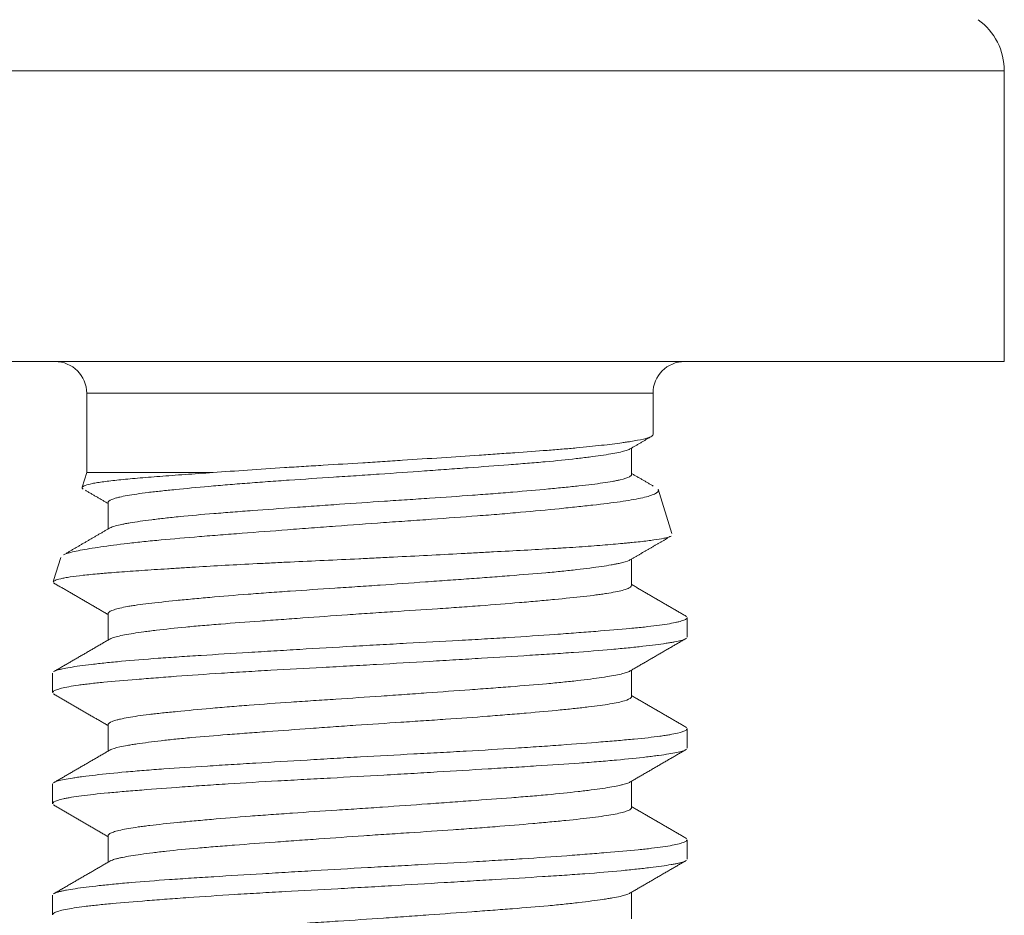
# Model space of a CAD drawing. Header units: millimetres. Extents: x 25 to 1460, y 35 to 806.
# Tile 43 of 46: x 851.56 to 857.77, y 448.28 to 453.92. Entities that reach past the tile are written whole.
import ezdxf

# ---------------------------------------------------------------- set-up
doc = ezdxf.new("R2010")
doc.units = ezdxf.units.MM
doc.layers.add('1', color=7, linetype='Continuous', true_color=0xffffff)

msp = doc.modelspace()

# ---------------------------------------------------------------- linework, layer by layer
at = {"layer": '1', "color": 155, "linetype": 'Continuous', "lineweight": 18}
for p, q in [((849.7677, 453.5994), (857.7677, 453.5994)), ((857.7677, 451.7676), (857.7677, 453.5994)), ((857.7677, 451.7676), (849.7677, 451.7676)), ((851.9825, 451.5676), (851.9825, 451.0676)), ((855.553, 451.5676), (851.9825, 451.5676)), ((855.553, 451.3076), (855.553, 451.5676)), ((855.4177, 451.0561), (855.4177, 451.2228)), ((851.9825, 451.0676), (851.9543, 450.9757)), ((851.9825, 451.0676), (852.7795, 451.0676)), ((855.671, 450.683), (855.5849, 450.9636)), ((852.1177, 450.8794), (852.1177, 450.7124)), ((851.8186, 450.5336), (851.7737, 450.3869)), ((855.4177, 450.3558), (855.4177, 450.5228)), ((852.1177, 450.1794), (852.1177, 450.0124)), ((855.7677, 450.0312), (855.7677, 450.1538)), ((851.7677, 449.8036), (851.7677, 449.6815)), ((855.4177, 449.6562), (855.4177, 449.8228)), ((852.1177, 449.4791), (852.1177, 449.3124)), ((855.7677, 449.3317), (855.7677, 449.4539)), ((855.4177, 448.9558), (855.4177, 449.1228)), ((851.7677, 449.1043), (851.7697, 449.1091)), ((851.7677, 449.104), (851.7677, 448.9813)), ((851.7717, 448.9742), (851.7769, 448.9706)), ((852.1177, 448.7795), (852.1177, 448.6124)), ((855.7677, 448.6313), (855.7677, 448.7536)), ((851.7677, 448.4037), (851.7677, 448.2817)), ((855.4177, 448.256), (855.4177, 448.4228))]:
    msp.add_line(p, q, dxfattribs=at)
for centre, radius, start, end in [((857.3677, 453.5994), 0.4, 0, 53.83136), ((851.7825, 451.5676), 0.2, 0, 90), ((855.753, 451.5676), 0.2, 90, 180)]:
    msp.add_arc(centre, radius, start, end, dxfattribs=at)
for points, knots in [([(855.553, 451.307), (855.553, 451.3052), (855.5522, 451.3033), (855.5486, 451.2989), (855.545, 451.2964), (855.5373, 451.2926), (855.5344, 451.2914), (855.5279, 451.2889), (855.5242, 451.2876), (855.5043, 451.2814), (855.4827, 451.2764), (855.4421, 451.2688), (855.4196, 451.265), (855.3941, 451.261), (855.3763, 451.2584), (855.367, 451.2571), (855.3191, 451.2504), (855.2327, 451.2396), (855.1277, 451.2288), (855.0561, 451.2222), (855.0415, 451.2209), (855.0117, 451.2182), (854.9965, 451.2169), (854.9502, 451.213), (854.9185, 451.2105), (854.8209, 451.203), (854.7526, 451.198), (854.6452, 451.1905), (854.6086, 451.1879), (854.5337, 451.1828), (854.4952, 451.1802), (854.379, 451.1723), (854.2211, 451.1617), (854.0572, 451.1508), (853.9529, 451.144), (853.9319, 451.1426), (853.89, 451.1399), (853.869, 451.1385), (853.8062, 451.1345), (853.7645, 451.1319), (853.6396, 451.1242), (853.5568, 451.1192), (853.4332, 451.1117), (853.3922, 451.1092), (853.3308, 451.1055), (853.3103, 451.1042), (853.2698, 451.1017), (853.2497, 451.1004), (853.15, 451.0941), (853.0725, 451.0889), (852.9224, 451.0785), (852.8497, 451.0731), (852.7795, 451.0676)], [0, 0, 0, 0, 0.023374, 0.023374, 0.055928, 0.055928, 0.072205, 0.072205, 0.088482, 0.088482, 0.153591, 0.153591, 0.186145, 0.202422, 0.202422, 0.218699, 0.218699, 0.283808, 0.348916, 0.348916, 0.365193, 0.365193, 0.38147, 0.38147, 0.414024, 0.414024, 0.479133, 0.479133, 0.511687, 0.511687, 0.544241, 0.544241, 0.60935, 0.674458, 0.674458, 0.690735, 0.690735, 0.707012, 0.707012, 0.739566, 0.739566, 0.804675, 0.804675, 0.837229, 0.837229, 0.853506, 0.853506, 0.869783, 0.869783, 0.934892, 0.934892, 1, 1, 1, 1]), ([(855.407, 451.2165), (855.4054, 451.2156), (855.4036, 451.2147), (855.3984, 451.2123), (855.3945, 451.2107), (855.3857, 451.2076), (855.3808, 451.206), (855.3645, 451.2013), (855.3516, 451.1982), (855.3073, 451.1888), (855.27, 451.1824), (855.2023, 451.1724), (855.1777, 451.1691), (855.1253, 451.1624), (855.0974, 451.159), (855.0092, 451.149), (854.9441, 451.1424), (854.8547, 451.1344), (854.8363, 451.1328), (854.799, 451.1297), (854.7801, 451.1281), (854.7225, 451.1234), (854.6831, 451.1203), (854.5616, 451.1109), (854.4764, 451.1046), (854.3646, 451.0965), (854.342, 451.0948), (854.2965, 451.0915), (854.2736, 451.0898), (854.2048, 451.0848), (854.1585, 451.0815), (854.0184, 451.0715), (853.9235, 451.0647), (853.8028, 451.0564), (853.7785, 451.0547), (853.7303, 451.0515), (853.7063, 451.0499), (853.6345, 451.0451), (853.5869, 451.042), (853.445, 451.0327), (853.3516, 451.0266), (853.2135, 451.017), (853.1683, 451.0138), (853.0801, 451.0074), (852.9938, 451.0009), (852.8908, 450.9926), (852.8312, 450.9875), (852.792, 450.9842), (852.7725, 450.9825), (852.6772, 450.974), (852.6072, 450.9675), (852.5112, 450.958), (852.4655, 450.9533), (852.4232, 450.9486), (852.3958, 450.9454), (852.3825, 450.9439), (852.3184, 450.936), (852.2749, 450.9297), (852.221, 450.92), (852.1969, 450.915), (852.1771, 450.91), (852.165, 450.9067), (852.1594, 450.905), (852.1341, 450.8965), (852.1224, 450.8897), (852.118, 450.8816), (852.1177, 450.8801), (852.1177, 450.8786)], [0, 0, 0, 0, 0.008287, 0.008287, 0.022675, 0.022675, 0.037063, 0.037063, 0.065838, 0.065838, 0.123389, 0.123389, 0.152164, 0.152164, 0.180939, 0.180939, 0.23849, 0.23849, 0.252878, 0.252878, 0.267265, 0.267265, 0.296041, 0.296041, 0.353591, 0.353591, 0.367979, 0.367979, 0.382366, 0.382366, 0.411142, 0.411142, 0.468692, 0.468692, 0.48308, 0.48308, 0.497468, 0.497468, 0.526243, 0.526243, 0.583794, 0.583794, 0.612569, 0.612569, 0.641344, 0.67012, 0.684507, 0.684507, 0.698895, 0.698895, 0.756446, 0.756446, 0.785221, 0.799609, 0.799609, 0.813996, 0.813996, 0.871547, 0.871547, 0.900322, 0.91471, 0.91471, 0.929098, 0.929098, 0.986648, 0.986648, 1, 1, 1, 1]), ([(852.7795, 451.0676), (852.7175, 451.0636), (852.6587, 451.0596), (852.5469, 451.0517), (852.494, 451.0478), (852.4191, 451.0421), (852.3949, 451.0403), (852.348, 451.0365), (852.3253, 451.0347), (852.2603, 451.0291), (852.1815, 451.0218), (852.1181, 451.0142), (852.0764, 451.0084), (852.0634, 451.0065), (852.0395, 451.0025), (852.0287, 451.0006), (851.9995, 450.9946), (851.9693, 450.9866), (851.9563, 450.9788), (851.9531, 450.973), (851.9532, 450.9711), (851.9555, 450.9675), (851.9575, 450.9658), (851.9605, 450.9641)], [0, 0, 0, 0, 0.11162, 0.11162, 0.223239, 0.223239, 0.279049, 0.279049, 0.334859, 0.334859, 0.446478, 0.558098, 0.558098, 0.613908, 0.613908, 0.669718, 0.669718, 0.781337, 0.892957, 0.892957, 0.948767, 0.948767, 1, 1, 1, 1]), ([(852.1294, 450.7193), (852.1372, 450.7236), (852.1489, 450.7278), (852.1755, 450.7351), (852.1953, 450.7398), (852.2197, 450.7445), (852.237, 450.7477), (852.2462, 450.7493), (852.2943, 450.7575), (852.3399, 450.764), (852.4187, 450.774), (852.4607, 450.779), (852.5067, 450.784), (852.5382, 450.7873), (852.5545, 450.789), (852.6371, 450.7972), (852.7084, 450.8034), (852.823, 450.8127), (852.8822, 450.8173), (852.9444, 450.8221), (852.9864, 450.8252), (853.0078, 450.8268), (853.115, 450.8348), (853.2034, 450.8412), (853.3401, 450.8511), (853.3864, 450.8545), (853.4802, 450.8612), (853.5279, 450.8646), (853.6706, 450.8747), (853.7657, 450.8812), (853.9083, 450.8906), (853.9558, 450.8938), (854.027, 450.8984), (854.0508, 450.9), (854.0981, 450.9031), (854.1216, 450.9047), (854.238, 450.9124), (854.3284, 450.9186), (854.4597, 450.9283), (854.5028, 450.9315), (854.5663, 450.9365), (854.5874, 450.9381), (854.6287, 450.9415), (854.6491, 450.9431), (854.7492, 450.9515), (854.824, 450.9581), (854.9284, 450.9679), (854.962, 450.9712), (855.0102, 450.9759), (855.026, 450.9775), (855.0565, 450.9807), (855.0713, 450.9822), (855.1432, 450.99), (855.1936, 450.9962), (855.2587, 451.0057), (855.2786, 451.0089), (855.3058, 451.0138), (855.3143, 451.0154), (855.3304, 451.0187), (855.3379, 451.0203), (855.3729, 451.0286), (855.3929, 451.0353), (855.4078, 451.0437), (855.4103, 451.0453), (855.4142, 451.0487), (855.4156, 451.0503), (855.4172, 451.0532), (855.4176, 451.0545), (855.4177, 451.0557)], [0, 0, 0, 0, 0.039595, 0.039595, 0.06837, 0.082758, 0.082758, 0.097145, 0.097145, 0.154696, 0.154696, 0.183471, 0.197859, 0.197859, 0.212247, 0.212247, 0.269797, 0.269797, 0.298573, 0.31296, 0.31296, 0.327348, 0.327348, 0.384899, 0.384899, 0.413674, 0.413674, 0.442449, 0.442449, 0.5, 0.5, 0.528775, 0.528775, 0.543163, 0.543163, 0.557551, 0.557551, 0.615101, 0.615101, 0.643877, 0.643877, 0.658264, 0.658264, 0.672652, 0.672652, 0.730203, 0.730203, 0.758978, 0.758978, 0.773366, 0.773366, 0.787753, 0.787753, 0.845304, 0.845304, 0.874079, 0.874079, 0.888467, 0.888467, 0.902855, 0.902855, 0.960405, 0.960405, 0.974793, 0.974793, 0.98918, 0.98918, 1, 1, 1, 1]), ([(851.8354, 450.5485), (851.8413, 450.5514), (851.8487, 450.5544), (851.8779, 450.564), (851.9058, 450.5708), (851.96, 450.5813), (851.9799, 450.5849), (852.0231, 450.592), (852.0465, 450.5956), (852.1217, 450.6065), (852.1787, 450.6139), (852.2588, 450.6233), (852.2753, 450.6252), (852.3089, 450.6289), (852.3261, 450.6308), (852.3786, 450.6363), (852.4149, 450.6399), (852.5276, 450.6505), (852.6079, 450.6573), (852.7148, 450.666), (852.7365, 450.6678), (852.7806, 450.6713), (852.8029, 450.673), (852.8703, 450.6783), (852.916, 450.6818), (853.0552, 450.6925), (853.1508, 450.6998), (853.2738, 450.7092), (853.2986, 450.7111), (853.3486, 450.7149), (853.3738, 450.7169), (853.4495, 450.7226), (853.5001, 450.7265), (853.6518, 450.7378), (853.753, 450.7453), (853.9051, 450.756), (853.9559, 450.7596), (854.0321, 450.7649), (854.0573, 450.7666), (854.1075, 450.7702), (854.1324, 450.7719), (854.2562, 450.7807), (854.3526, 450.7877), (854.4931, 450.7986), (854.5393, 450.8023), (854.6076, 450.8079), (854.6302, 450.8098), (854.6747, 450.8136), (854.6966, 450.8155), (854.8046, 450.825), (854.8857, 450.8328), (854.9998, 450.8442), (855.0366, 450.848), (855.0898, 450.8537), (855.1072, 450.8555), (855.1412, 450.8592), (855.1578, 450.861), (855.2384, 450.8701), (855.2958, 450.8772), (855.3712, 450.888), (855.3946, 450.8916), (855.4377, 450.899), (855.4575, 450.9028), (855.5103, 450.9142), (855.5371, 450.9219), (855.565, 450.9336), (855.5723, 450.9376), (855.58, 450.9435), (855.5821, 450.9455), (855.5851, 450.9494), (855.5861, 450.9514), (855.587, 450.9552), (855.5869, 450.957), (855.5864, 450.9588)], [0, 0, 0, 0, 0.023504, 0.023504, 0.077045, 0.077045, 0.103815, 0.103815, 0.130585, 0.130585, 0.184125, 0.184125, 0.19751, 0.19751, 0.210895, 0.210895, 0.237666, 0.237666, 0.291206, 0.291206, 0.304591, 0.304591, 0.317976, 0.317976, 0.344746, 0.344746, 0.398287, 0.398287, 0.411672, 0.411672, 0.425057, 0.425057, 0.451827, 0.451827, 0.505367, 0.505367, 0.532138, 0.532138, 0.545523, 0.545523, 0.558908, 0.558908, 0.612448, 0.612448, 0.639218, 0.639218, 0.652603, 0.652603, 0.665988, 0.665988, 0.719529, 0.719529, 0.746299, 0.746299, 0.759684, 0.759684, 0.773069, 0.773069, 0.82661, 0.82661, 0.85338, 0.85338, 0.88015, 0.88015, 0.93369, 0.93369, 0.96046, 0.96046, 0.973846, 0.973846, 0.987231, 0.987231, 1, 1, 1, 1]), ([(855.6666, 450.6673), (855.6647, 450.6662), (855.6623, 450.6651), (855.6552, 450.6623), (855.6471, 450.6597), (855.6367, 450.6571), (855.6292, 450.6554), (855.6252, 450.6545), (855.6038, 450.6502), (855.5828, 450.6467), (855.5332, 450.6396), (855.5046, 450.636), (855.456, 450.6306), (855.4303, 450.6278), (855.4024, 450.625), (855.3834, 450.6231), (855.3736, 450.6222), (855.3237, 450.6175), (855.2806, 450.6137), (855.1883, 450.6064), (855.1391, 450.6028), (855.0606, 450.5975), (855.0202, 450.5949), (854.9781, 450.5923), (854.9496, 450.5906), (854.9351, 450.5897), (854.8624, 450.5854), (854.7419, 450.5786), (854.6135, 450.5717), (854.5143, 450.5664), (854.4807, 450.5646), (854.4126, 450.5609), (854.3779, 450.5591), (854.2734, 450.5536), (854.1327, 450.5462), (853.9893, 450.5388), (853.8807, 450.5333), (853.8443, 450.5315), (853.7712, 450.5279), (853.7343, 450.5261), (853.6244, 450.5209), (853.4792, 450.5141), (853.3367, 450.5075), (853.2309, 450.5024), (853.1958, 450.5007), (853.1259, 450.4973), (853.091, 450.4956), (852.988, 450.4903), (852.8546, 450.4833), (852.7289, 450.4761), (852.6375, 450.4706), (852.5926, 450.4679), (852.5487, 450.4651), (852.5197, 450.4633), (852.5054, 450.4624), (852.4347, 450.4578), (852.3812, 450.4543), (852.2801, 450.4474), (852.2326, 450.4441), (852.1658, 450.4391), (852.1335, 450.4366), (852.1029, 450.4341), (852.0829, 450.4324), (852.0731, 450.4315), (852.0253, 450.4273), (851.9563, 450.4205), (851.9019, 450.4135), (851.8666, 450.4082), (851.8503, 450.4055), (851.8361, 450.4028), (851.8272, 450.401), (851.8229, 450.4001), (851.8029, 450.3955), (851.791, 450.3918), (851.7761, 450.3851), (851.7721, 450.382), (851.7712, 450.379)], [0, 0, 0, 0, 0.011695, 0.011695, 0.030085, 0.039279, 0.039279, 0.048474, 0.048474, 0.085252, 0.085252, 0.12203, 0.12203, 0.140419, 0.149614, 0.149614, 0.158808, 0.158808, 0.195587, 0.195587, 0.232365, 0.232365, 0.250754, 0.259949, 0.259949, 0.269143, 0.269143, 0.305921, 0.3427, 0.3427, 0.361089, 0.361089, 0.379478, 0.379478, 0.416256, 0.453034, 0.453034, 0.471423, 0.471423, 0.489812, 0.489812, 0.526591, 0.563369, 0.563369, 0.581758, 0.581758, 0.600147, 0.600147, 0.636925, 0.673704, 0.673704, 0.692093, 0.701287, 0.701287, 0.710482, 0.710482, 0.74726, 0.74726, 0.784038, 0.784038, 0.802427, 0.811622, 0.811622, 0.820816, 0.820816, 0.857595, 0.894373, 0.894373, 0.912762, 0.921957, 0.921957, 0.931151, 0.931151, 0.967929, 0.967929, 1, 1, 1, 1]), ([(855.4076, 450.5169), (855.4061, 450.516), (855.4044, 450.5151), (855.3896, 450.508), (855.3686, 450.5019), (855.3318, 450.494), (855.3239, 450.4924), (855.3072, 450.4892), (855.2984, 450.4875), (855.2705, 450.4827), (855.2501, 450.4795), (855.1833, 450.4696), (855.1317, 450.4629), (855.0578, 450.4545), (855.0425, 450.4528), (855.0114, 450.4495), (854.9954, 450.4478), (854.9466, 450.4428), (854.9126, 450.4396), (854.8066, 450.4301), (854.7305, 450.424), (854.6282, 450.4161), (854.6075, 450.4145), (854.5657, 450.4113), (854.5446, 450.4097), (854.4807, 450.405), (854.3939, 450.3986), (854.2815, 450.3904), (854.2123, 450.3854), (854.1657, 450.382), (854.1422, 450.3803), (854.024, 450.3719), (853.9291, 450.3651), (853.786, 450.3552), (853.7382, 450.352), (853.6663, 450.3472), (853.6423, 450.3456), (853.5943, 450.3425), (853.5702, 450.3409), (853.4505, 450.3331), (853.3572, 450.3269), (853.2207, 450.3175), (853.1534, 450.3128), (853.0873, 450.3079), (853.0436, 450.3046), (853.0219, 450.3029), (852.9152, 450.2947), (852.8348, 450.288), (852.7214, 450.278), (852.6665, 450.273), (852.6144, 450.268), (852.5803, 450.2648), (852.5637, 450.2631), (852.4826, 450.2552), (852.4247, 450.249), (852.3481, 450.2396), (852.3242, 450.2365), (852.291, 450.2317), (852.2804, 450.2301), (852.2601, 450.2269), (852.2504, 450.2253), (852.2048, 450.2171), (852.1764, 450.2105), (852.1457, 450.2004), (852.1375, 450.1971), (852.1282, 450.192), (852.1256, 450.1903), (852.1216, 450.1869), (852.1201, 450.1852), (852.1182, 450.1821), (852.1177, 450.1805), (852.1177, 450.179)], [0, 0, 0, 0, 0.008287, 0.008287, 0.065838, 0.065838, 0.080226, 0.080226, 0.094613, 0.094613, 0.123389, 0.123389, 0.180939, 0.180939, 0.195327, 0.195327, 0.209715, 0.209715, 0.23849, 0.23849, 0.296041, 0.296041, 0.310428, 0.310428, 0.324816, 0.324816, 0.353591, 0.382366, 0.396754, 0.396754, 0.411142, 0.411142, 0.468692, 0.468692, 0.497468, 0.497468, 0.511855, 0.511855, 0.526243, 0.526243, 0.583794, 0.583794, 0.612569, 0.626957, 0.626957, 0.641344, 0.641344, 0.698895, 0.698895, 0.72767, 0.742058, 0.742058, 0.756446, 0.756446, 0.813996, 0.813996, 0.842772, 0.842772, 0.857159, 0.857159, 0.871547, 0.871547, 0.929098, 0.929098, 0.957873, 0.957873, 0.972261, 0.972261, 0.986648, 0.986648, 1, 1, 1, 1]), ([(852.13, 450.0196), (852.1341, 450.0218), (852.1427, 450.0255), (852.1543, 450.0292), (852.1651, 450.0323), (852.171, 450.0338), (852.203, 450.0417), (852.2364, 450.048), (852.2975, 450.0577), (852.3309, 450.0626), (852.3686, 450.0676), (852.3947, 450.071), (852.4082, 450.0726), (852.4777, 450.081), (852.5393, 450.0877), (852.6407, 450.0973), (852.6936, 450.102), (852.75, 450.1067), (852.7883, 450.1099), (852.8078, 450.1115), (852.9064, 450.1193), (852.989, 450.1255), (853.1185, 450.135), (853.1626, 450.1382), (853.2528, 450.1448), (853.299, 450.1481), (853.4378, 450.1582), (853.5316, 450.1649), (853.6738, 450.1749), (853.7214, 450.1782), (853.7934, 450.183), (853.8175, 450.1846), (853.8656, 450.1878), (853.8895, 450.1894), (854.0087, 450.1972), (854.1024, 450.2033), (854.2404, 450.2126), (854.2859, 450.2158), (854.3536, 450.2205), (854.3762, 450.2222), (854.4206, 450.2254), (854.4425, 450.227), (854.5508, 450.2351), (854.6332, 450.2417), (854.7504, 450.2517), (854.7884, 450.255), (854.8438, 450.2601), (854.862, 450.2617), (854.8974, 450.265), (854.9148, 450.2667), (854.9994, 450.2748), (855.0607, 450.2809), (855.1432, 450.2902), (855.1691, 450.2933), (855.2055, 450.2981), (855.2171, 450.2997), (855.2395, 450.3028), (855.2501, 450.3044), (855.301, 450.3124), (855.3339, 450.3189), (855.3717, 450.3288), (855.3824, 450.3322), (855.3996, 450.339), (855.4061, 450.3424), (855.4153, 450.3492), (855.4177, 450.3527), (855.4177, 450.3561)], [0, 0, 0, 0, 0.020028, 0.034415, 0.034415, 0.048803, 0.048803, 0.106354, 0.106354, 0.135129, 0.149517, 0.149517, 0.163904, 0.163904, 0.221455, 0.221455, 0.25023, 0.264618, 0.264618, 0.279006, 0.279006, 0.336556, 0.336556, 0.365331, 0.365331, 0.394107, 0.394107, 0.451657, 0.451657, 0.480433, 0.480433, 0.49482, 0.49482, 0.509208, 0.509208, 0.566759, 0.566759, 0.595534, 0.595534, 0.609922, 0.609922, 0.624309, 0.624309, 0.68186, 0.68186, 0.710635, 0.710635, 0.725023, 0.725023, 0.739411, 0.739411, 0.796961, 0.796961, 0.825737, 0.825737, 0.840124, 0.840124, 0.854512, 0.854512, 0.912063, 0.912063, 0.940838, 0.940838, 0.969613, 0.969613, 1, 1, 1, 1]), ([(851.7788, 449.8157), (851.7829, 449.8178), (851.7881, 449.8198), (851.7991, 449.8234), (851.8043, 449.8249), (851.816, 449.8279), (851.8351, 449.8324), (851.8593, 449.8369), (851.9144, 449.8461), (851.9599, 449.8523), (852.0282, 449.8604), (852.0425, 449.8621), (852.0719, 449.8653), (852.1174, 449.8702), (852.167, 449.8752), (852.2718, 449.8849), (852.3488, 449.8913), (852.4546, 449.899), (852.4762, 449.9006), (852.52, 449.9036), (852.5867, 449.9081), (852.6562, 449.9126), (852.7988, 449.9216), (852.8987, 449.9277), (853.0299, 449.9356), (853.0565, 449.9372), (853.1098, 449.9405), (853.1901, 449.9453), (853.2714, 449.9502), (853.4357, 449.96), (853.5471, 449.9666), (853.6888, 449.9748), (853.7173, 449.9764), (853.774, 449.9796), (853.8588, 449.9843), (853.9429, 449.9888), (854.1102, 449.9978), (854.2205, 450.0037), (854.3568, 450.0113), (854.3839, 450.0128), (854.4376, 450.0159), (854.5173, 450.0205), (854.5946, 450.0252), (854.7459, 450.0347), (854.8426, 450.0412), (854.9578, 450.0494), (854.9806, 450.0511), (855.0252, 450.0544), (855.0908, 450.0593), (855.1524, 450.0641), (855.2707, 450.0735), (855.3427, 450.0794), (855.424, 450.087), (855.4398, 450.0885), (855.4703, 450.0915), (855.5143, 450.0961), (855.5533, 450.1006), (855.6251, 450.1099), (855.6643, 450.1163), (855.7023, 450.1245), (855.7094, 450.1261), (855.7222, 450.1294), (855.7396, 450.1344), (855.7517, 450.1393), (855.7643, 450.1466), (855.7678, 450.1505), (855.7677, 450.1543)], [0, 0, 0, 0, 0.019162, 0.019162, 0.033088, 0.033088, 0.047014, 0.074866, 0.074866, 0.13057, 0.13057, 0.144496, 0.144496, 0.158422, 0.186275, 0.186275, 0.241979, 0.241979, 0.255905, 0.255905, 0.269831, 0.297683, 0.297683, 0.353387, 0.353387, 0.367313, 0.367313, 0.381239, 0.409091, 0.409091, 0.464795, 0.464795, 0.478721, 0.478721, 0.492647, 0.520499, 0.520499, 0.576203, 0.576203, 0.590129, 0.590129, 0.604055, 0.631907, 0.631907, 0.687611, 0.687611, 0.701537, 0.701537, 0.715463, 0.743316, 0.743316, 0.79902, 0.79902, 0.812946, 0.812946, 0.826872, 0.854724, 0.854724, 0.910428, 0.910428, 0.924354, 0.924354, 0.93828, 0.966132, 0.966132, 1, 1, 1, 1]), ([(855.7587, 450.0207), (855.7522, 450.0171), (855.7424, 450.0135), (855.7183, 450.007), (855.705, 450.004), (855.6815, 449.9994), (855.6731, 449.9979), (855.6552, 449.9949), (855.6456, 449.9933), (855.5947, 449.9855), (855.5456, 449.9792), (855.4597, 449.9695), (855.4291, 449.9662), (855.38, 449.9613), (855.3632, 449.9597), (855.3284, 449.9564), (855.3105, 449.9547), (855.2184, 449.9465), (855.1384, 449.9403), (855.0094, 449.9312), (854.9648, 449.9282), (854.8957, 449.9237), (854.8723, 449.9222), (854.8246, 449.9192), (854.8004, 449.9177), (854.6775, 449.91), (854.5758, 449.9039), (854.4182, 449.8944), (854.3648, 449.8912), (854.2834, 449.8863), (854.2561, 449.8846), (854.201, 449.8813), (854.1732, 449.8797), (854.0336, 449.8714), (853.9216, 449.8648), (853.7533, 449.8553), (853.6971, 449.8522), (853.6127, 449.8476), (853.5846, 449.8461), (853.5283, 449.843), (853.5001, 449.8415), (853.3594, 449.834), (853.2499, 449.8281), (853.0899, 449.819), (853.0373, 449.8159), (852.9595, 449.8112), (852.9338, 449.8096), (852.8826, 449.8065), (852.8572, 449.8048), (852.7316, 449.7968), (852.637, 449.7902), (852.5035, 449.7804), (852.4605, 449.7772), (852.3981, 449.7724), (852.3776, 449.7708), (852.3375, 449.7676), (852.3177, 449.766), (852.2213, 449.7582), (852.1522, 449.7523), (852.0604, 449.7433), (852.0318, 449.7403), (851.9918, 449.7357), (851.979, 449.7342), (851.9544, 449.7311), (851.9426, 449.7295), (851.8863, 449.7216), (851.8507, 449.7152), (851.811, 449.7054), (851.8, 449.7021), (851.787, 449.6972), (851.7833, 449.6955), (851.777, 449.6922), (851.7744, 449.6906), (851.7692, 449.6862), (851.7676, 449.6835), (851.7677, 449.6809)], [0, 0, 0, 0, 0.033304, 0.033304, 0.061057, 0.061057, 0.074933, 0.074933, 0.08881, 0.08881, 0.144316, 0.144316, 0.172069, 0.172069, 0.185946, 0.185946, 0.199822, 0.199822, 0.255329, 0.255329, 0.283082, 0.283082, 0.296958, 0.296958, 0.310835, 0.310835, 0.366341, 0.366341, 0.394094, 0.394094, 0.407971, 0.407971, 0.421847, 0.421847, 0.477353, 0.477353, 0.505107, 0.505107, 0.518983, 0.518983, 0.53286, 0.53286, 0.588366, 0.588366, 0.616119, 0.616119, 0.629996, 0.629996, 0.643872, 0.643872, 0.699378, 0.699378, 0.727131, 0.727131, 0.741008, 0.741008, 0.754885, 0.754885, 0.810391, 0.810391, 0.838144, 0.838144, 0.85202, 0.85202, 0.865897, 0.865897, 0.921403, 0.921403, 0.949156, 0.949156, 0.963033, 0.963033, 0.976909, 0.976909, 1, 1, 1, 1]), ([(855.4075, 449.8168), (855.4063, 449.8161), (855.4049, 449.8154), (855.4004, 449.8131), (855.3967, 449.8116), (855.3883, 449.8084), (855.3836, 449.8069), (855.3679, 449.8022), (855.3431, 449.796), (855.3105, 449.7897), (855.2738, 449.7832), (855.2534, 449.78), (855.1864, 449.77), (855.1348, 449.7633), (855.0476, 449.7533), (855.0015, 449.7483), (854.9517, 449.7434), (854.9176, 449.7401), (854.9001, 449.7385), (854.8111, 449.7305), (854.7351, 449.7243), (854.6143, 449.715), (854.5521, 449.7103), (854.4874, 449.7055), (854.4436, 449.7022), (854.4214, 449.7006), (854.31, 449.6925), (854.2188, 449.6858), (854.079, 449.6758), (854.0083, 449.6707), (853.9364, 449.6657), (853.8883, 449.6623), (853.8641, 449.6606), (853.7438, 449.6523), (853.6484, 449.646), (853.5062, 449.6367), (853.459, 449.6336), (853.3885, 449.6289), (853.365, 449.6274), (853.3183, 449.6242), (853.2951, 449.6226), (853.1804, 449.6147), (853.0921, 449.6084), (852.9649, 449.5985), (852.9233, 449.5952), (852.8623, 449.5902), (852.8422, 449.5885), (852.8026, 449.5851), (852.7831, 449.5834), (852.6878, 449.575), (852.6174, 449.5684), (852.5203, 449.5589), (852.4894, 449.5557), (852.4452, 449.551), (852.4309, 449.5494), (852.4032, 449.5463), (852.3898, 449.5447), (852.3252, 449.5369), (852.2811, 449.5306), (852.2259, 449.5209), (852.2094, 449.5176), (852.1875, 449.5126), (852.1807, 449.5109), (852.1682, 449.5076), (852.1624, 449.5059), (852.1364, 449.4975), (852.1238, 449.4907), (852.1181, 449.4822), (852.1176, 449.4802), (852.1178, 449.4783)], [0, 0, 0, 0, 0.006434, 0.006434, 0.020795, 0.020795, 0.035156, 0.035156, 0.063879, 0.092601, 0.092601, 0.121324, 0.121324, 0.178768, 0.178768, 0.207491, 0.221852, 0.221852, 0.236213, 0.236213, 0.293658, 0.293658, 0.322381, 0.336742, 0.336742, 0.351103, 0.351103, 0.408548, 0.408548, 0.43727, 0.451631, 0.451631, 0.465993, 0.465993, 0.523437, 0.523437, 0.55216, 0.55216, 0.566521, 0.566521, 0.580882, 0.580882, 0.638327, 0.638327, 0.66705, 0.66705, 0.681411, 0.681411, 0.695772, 0.695772, 0.753217, 0.753217, 0.781939, 0.781939, 0.796301, 0.796301, 0.810662, 0.810662, 0.868107, 0.868107, 0.896829, 0.896829, 0.91119, 0.91119, 0.925551, 0.925551, 0.982996, 0.982996, 1, 1, 1, 1]), ([(852.1308, 449.32), (852.1309, 449.3201), (852.131, 449.3201), (852.1434, 449.3264), (852.1637, 449.3326), (852.206, 449.3419), (852.2301, 449.3466), (852.2587, 449.3515), (852.2788, 449.3547), (852.2894, 449.3564), (852.3443, 449.3646), (852.3951, 449.3713), (852.4812, 449.3812), (852.5268, 449.3862), (852.5762, 449.3912), (852.61, 449.3944), (852.6273, 449.396), (852.7151, 449.404), (852.7903, 449.4102), (852.91, 449.4195), (852.9511, 449.4226), (853.0357, 449.4289), (853.0794, 449.4321), (853.2117, 449.4418), (853.3022, 449.4484), (853.4412, 449.4584), (853.4881, 449.4618), (853.5593, 449.4668), (853.5833, 449.4685), (853.6312, 449.4719), (853.6551, 449.4735), (853.7745, 449.4818), (853.8696, 449.4881), (854.0114, 449.4974), (854.0586, 449.5005), (854.1291, 449.5052), (854.1526, 449.5067), (854.1992, 449.5099), (854.2223, 449.5114), (854.3367, 449.5193), (854.425, 449.5256), (854.5526, 449.5354), (854.5943, 449.5387), (854.6557, 449.5437), (854.6759, 449.5454), (854.7156, 449.5487), (854.7351, 449.5504), (854.8308, 449.5587), (854.9018, 449.5653), (855, 449.5749), (855.0313, 449.578), (855.0762, 449.5828), (855.0907, 449.5843), (855.1188, 449.5875), (855.1324, 449.589), (855.198, 449.5968), (855.2433, 449.603), (855.3003, 449.6126), (855.3174, 449.6159), (855.348, 449.6225), (855.3611, 449.6259), (855.3945, 449.6359), (855.4086, 449.6426), (855.416, 449.6509), (855.417, 449.6525), (855.4176, 449.6547), (855.4177, 449.6553), (855.4177, 449.6559)], [0, 0, 0, 0, 0.000461, 0.000461, 0.058118, 0.058118, 0.086946, 0.101361, 0.101361, 0.115775, 0.115775, 0.173432, 0.173432, 0.20226, 0.216674, 0.216674, 0.231089, 0.231089, 0.288745, 0.288745, 0.317574, 0.317574, 0.346402, 0.346402, 0.404059, 0.404059, 0.432887, 0.432887, 0.447302, 0.447302, 0.461716, 0.461716, 0.519373, 0.519373, 0.548201, 0.548201, 0.562615, 0.562615, 0.57703, 0.57703, 0.634686, 0.634686, 0.663515, 0.663515, 0.677929, 0.677929, 0.692343, 0.692343, 0.75, 0.75, 0.778828, 0.778828, 0.793243, 0.793243, 0.807657, 0.807657, 0.865314, 0.865314, 0.894142, 0.894142, 0.92297, 0.92297, 0.980627, 0.980627, 0.995042, 0.995042, 1, 1, 1, 1]), ([(851.7785, 449.1155), (851.7843, 449.1185), (851.7924, 449.1215), (851.8238, 449.1304), (851.8539, 449.1363), (851.9034, 449.1441), (851.9139, 449.1456), (851.9359, 449.1488), (851.9706, 449.1535), (852.0099, 449.1583), (852.0944, 449.168), (852.1588, 449.1746), (852.2495, 449.1828), (852.2683, 449.1844), (852.3064, 449.1876), (852.3259, 449.1892), (852.3855, 449.194), (852.4267, 449.197), (852.5548, 449.2061), (852.6462, 449.212), (852.7679, 449.2197), (852.7927, 449.2212), (852.8427, 449.2243), (852.9183, 449.2289), (852.9957, 449.2336), (853.1528, 449.2431), (853.2607, 449.2495), (853.3996, 449.2578), (853.4277, 449.2595), (853.4838, 449.2628), (853.5679, 449.2678), (853.652, 449.2727), (853.8204, 449.2822), (853.9327, 449.2883), (854.0731, 449.2958), (854.1012, 449.2973), (854.1571, 449.3003), (854.2403, 449.3048), (854.3217, 449.3093), (854.4822, 449.3184), (854.5861, 449.3246), (854.712, 449.3326), (854.737, 449.3342), (854.7863, 449.3375), (854.859, 449.3424), (854.9284, 449.3473), (855.0628, 449.3571), (855.1465, 449.3636), (855.2437, 449.3714), (855.2628, 449.3729), (855.2999, 449.376), (855.354, 449.3805), (855.4036, 449.385), (855.4967, 449.394), (855.5508, 449.4), (855.6081, 449.4079), (855.6191, 449.4095), (855.6399, 449.4127), (855.6692, 449.4175), (855.6932, 449.4223), (855.7344, 449.4321), (855.7527, 449.4387), (855.7638, 449.4469), (855.7654, 449.4486), (855.7672, 449.4513), (855.7676, 449.4524), (855.7677, 449.4535)], [0, 0, 0, 0, 0.027679, 0.027679, 0.083482, 0.083482, 0.097433, 0.097433, 0.111384, 0.139286, 0.139286, 0.195089, 0.195089, 0.20904, 0.20904, 0.222991, 0.222991, 0.250893, 0.250893, 0.306696, 0.306696, 0.320647, 0.320647, 0.334598, 0.3625, 0.3625, 0.418304, 0.418304, 0.432254, 0.432254, 0.446205, 0.474107, 0.474107, 0.529911, 0.529911, 0.543862, 0.543862, 0.557812, 0.585714, 0.585714, 0.641518, 0.641518, 0.655469, 0.655469, 0.66942, 0.697321, 0.697321, 0.753125, 0.753125, 0.767076, 0.767076, 0.781027, 0.808929, 0.808929, 0.864732, 0.864732, 0.878683, 0.878683, 0.892634, 0.920536, 0.920536, 0.976339, 0.976339, 0.99029, 0.99029, 1, 1, 1, 1]), ([(855.7584, 449.3205), (855.7562, 449.3193), (855.7537, 449.3181), (855.747, 449.3154), (855.7427, 449.3139), (855.7183, 449.3064), (855.6895, 449.3005), (855.633, 449.2913), (855.6119, 449.2882), (855.5769, 449.2835), (855.5647, 449.2819), (855.5391, 449.2787), (855.5257, 449.277), (855.4562, 449.2689), (855.3929, 449.2623), (855.287, 449.2526), (855.2498, 449.2494), (855.1913, 449.2446), (855.1713, 449.243), (855.1303, 449.2399), (855.1093, 449.2383), (855.0026, 449.2306), (854.9121, 449.2247), (854.7687, 449.2157), (854.7196, 449.2127), (854.6441, 449.208), (854.6186, 449.2065), (854.5669, 449.2034), (854.5407, 449.2018), (854.409, 449.1938), (854.3014, 449.1873), (854.1369, 449.1775), (854.0815, 449.1742), (853.9976, 449.1693), (853.9695, 449.1676), (853.9131, 449.1644), (853.8846, 449.1627), (853.7428, 449.1546), (853.6304, 449.1485), (853.4633, 449.1396), (853.4078, 449.1366), (853.325, 449.1321), (853.2975, 449.1306), (853.2426, 449.1276), (853.2151, 449.1261), (853.0792, 449.1184), (852.9747, 449.1123), (852.8241, 449.1027), (852.7749, 449.0995), (852.7026, 449.0946), (852.6788, 449.093), (852.6317, 449.0897), (852.6084, 449.0881), (852.4939, 449.0798), (852.4092, 449.0733), (852.292, 449.064), (852.2546, 449.0609), (852.2011, 449.0564), (852.1836, 449.0549), (852.1497, 449.0519), (852.1331, 449.0503), (852.0529, 449.0428), (851.9975, 449.0368), (851.9272, 449.0275), (851.9059, 449.0243), (851.8771, 449.0195), (851.8681, 449.0179), (851.8511, 449.0147), (851.8431, 449.013), (851.8064, 449.0048), (851.7867, 448.9982), (851.7711, 448.9884), (851.7683, 448.9852), (851.7677, 448.9816), (851.7677, 448.9812), (851.7677, 448.9807)], [0, 0, 0, 0, 0.01099, 0.01099, 0.024867, 0.024867, 0.080373, 0.080373, 0.108126, 0.108126, 0.122003, 0.122003, 0.135879, 0.135879, 0.191385, 0.191385, 0.219139, 0.219139, 0.233015, 0.233015, 0.246892, 0.246892, 0.302398, 0.302398, 0.330151, 0.330151, 0.344028, 0.344028, 0.357904, 0.357904, 0.41341, 0.41341, 0.441163, 0.441163, 0.45504, 0.45504, 0.468917, 0.468917, 0.524423, 0.524423, 0.552176, 0.552176, 0.566052, 0.566052, 0.579929, 0.579929, 0.635435, 0.635435, 0.663188, 0.663188, 0.677065, 0.677065, 0.690941, 0.690941, 0.746448, 0.746448, 0.774201, 0.774201, 0.788077, 0.788077, 0.801954, 0.801954, 0.85746, 0.85746, 0.885213, 0.885213, 0.89909, 0.89909, 0.912966, 0.912966, 0.968472, 0.968472, 0.996226, 0.996226, 1, 1, 1, 1]), ([(855.4072, 449.1166), (855.4063, 449.1161), (855.4054, 449.1156), (855.3984, 449.112), (855.3862, 449.1074), (855.3693, 449.1027), (855.357, 449.0996), (855.3503, 449.098), (855.3145, 449.0901), (855.2781, 449.0837), (855.2125, 449.0739), (855.1769, 449.0689), (855.137, 449.0639), (855.1094, 449.0605), (855.0952, 449.0588), (855.0222, 449.0504), (854.9579, 449.0438), (854.8526, 449.0342), (854.8161, 449.0311), (854.74, 449.0248), (854.7003, 449.0216), (854.5789, 449.0122), (854.4943, 449.006), (854.362, 448.9963), (854.3171, 448.993), (854.2483, 448.988), (854.2251, 448.9863), (854.1784, 448.9829), (854.155, 448.9813), (854.0379, 448.9728), (853.9433, 448.9661), (853.8, 448.9562), (853.752, 448.9529), (853.6797, 448.9481), (853.6555, 448.9465), (853.6074, 448.9433), (853.5834, 448.9418), (853.4644, 448.934), (853.371, 448.9279), (853.2339, 448.9184), (853.1886, 448.9153), (853.1215, 448.9104), (853.0993, 448.9088), (853.0555, 448.9055), (853.0339, 448.9039), (852.9274, 448.8956), (852.8466, 448.889), (852.7322, 448.8789), (852.6952, 448.8756), (852.6234, 448.8689), (852.5892, 448.8656), (852.4916, 448.8561), (852.4331, 448.8499), (852.3681, 448.8421), (852.3556, 448.8405), (852.3312, 448.8374), (852.3195, 448.8358), (852.2856, 448.831), (852.2651, 448.8278), (852.2095, 448.8181), (852.1803, 448.8115), (852.1536, 448.8031), (852.1488, 448.8014), (852.1401, 448.798), (852.1363, 448.7963), (852.1265, 448.7912), (852.1221, 448.7879), (852.1183, 448.7826), (852.1177, 448.7807), (852.1177, 448.7788)], [0, 0, 0, 0, 0.004604, 0.004604, 0.033379, 0.047767, 0.047767, 0.062155, 0.062155, 0.119705, 0.119705, 0.148481, 0.162868, 0.162868, 0.177256, 0.177256, 0.234807, 0.234807, 0.263582, 0.263582, 0.292357, 0.292357, 0.349908, 0.349908, 0.378683, 0.378683, 0.393071, 0.393071, 0.407459, 0.407459, 0.465009, 0.465009, 0.493785, 0.493785, 0.508172, 0.508172, 0.52256, 0.52256, 0.58011, 0.58011, 0.608886, 0.608886, 0.623273, 0.623273, 0.637661, 0.637661, 0.695212, 0.695212, 0.723987, 0.723987, 0.752762, 0.752762, 0.810313, 0.810313, 0.824701, 0.824701, 0.839088, 0.839088, 0.867864, 0.867864, 0.925414, 0.925414, 0.939802, 0.939802, 0.95419, 0.95419, 0.982965, 0.982965, 1, 1, 1, 1]), ([(852.1293, 448.6192), (852.132, 448.6207), (852.135, 448.6221), (852.146, 448.6266), (852.1603, 448.6312), (852.1793, 448.6359), (852.193, 448.6391), (852.2004, 448.6407), (852.2396, 448.6486), (852.2785, 448.655), (852.3476, 448.6649), (852.3849, 448.6698), (852.4264, 448.6749), (852.455, 448.6782), (852.4698, 448.6799), (852.5452, 448.6883), (852.6113, 448.6948), (852.7188, 448.7042), (852.756, 448.7073), (852.8334, 448.7135), (852.8737, 448.7167), (852.9968, 448.7261), (853.0822, 448.7324), (853.2153, 448.7421), (853.2604, 448.7454), (853.3295, 448.7504), (853.3528, 448.752), (853.3995, 448.7554), (853.423, 448.7571), (853.5403, 448.7655), (853.6348, 448.7722), (853.7776, 448.782), (853.8253, 448.7852), (853.8972, 448.7899), (853.9213, 448.7915), (853.9691, 448.7946), (853.9929, 448.7962), (854.111, 448.8039), (854.2035, 448.8101), (854.3389, 448.8195), (854.3835, 448.8227), (854.4496, 448.8275), (854.4715, 448.8292), (854.5147, 448.8324), (854.5359, 448.8341), (854.6408, 448.8423), (854.72, 448.849), (854.8319, 448.8589), (854.868, 448.8623), (854.9204, 448.8672), (854.9376, 448.8688), (854.9709, 448.8721), (854.9871, 448.8737), (855.0662, 448.8815), (855.1229, 448.8877), (855.1979, 448.897), (855.2212, 448.9002), (855.2644, 448.9066), (855.284, 448.9098), (855.3367, 448.9195), (855.364, 448.9261), (855.3882, 448.9345), (855.3926, 448.9361), (855.4002, 448.9395), (855.4036, 448.9412), (855.412, 448.9463), (855.4155, 448.9496), (855.4174, 448.9538), (855.4176, 448.9548), (855.4177, 448.9557)], [0, 0, 0, 0, 0.013352, 0.013352, 0.042127, 0.056515, 0.056515, 0.070902, 0.070902, 0.128453, 0.128453, 0.157228, 0.171616, 0.171616, 0.186004, 0.186004, 0.243554, 0.243554, 0.27233, 0.27233, 0.301105, 0.301105, 0.358656, 0.358656, 0.387431, 0.387431, 0.401819, 0.401819, 0.416206, 0.416206, 0.473757, 0.473757, 0.502532, 0.502532, 0.51692, 0.51692, 0.531308, 0.531308, 0.588858, 0.588858, 0.617634, 0.617634, 0.632021, 0.632021, 0.646409, 0.646409, 0.703959, 0.703959, 0.732735, 0.732735, 0.747122, 0.747122, 0.76151, 0.76151, 0.819061, 0.819061, 0.847836, 0.847836, 0.876611, 0.876611, 0.934162, 0.934162, 0.94855, 0.94855, 0.962937, 0.962937, 0.991713, 0.991713, 1, 1, 1, 1]), ([(851.7791, 448.4158), (851.7865, 448.4195), (851.7974, 448.4232), (851.818, 448.4284), (851.8245, 448.4299), (851.8388, 448.4329), (851.8619, 448.4375), (851.8899, 448.4421), (851.9525, 448.4513), (852.0028, 448.4577), (852.0767, 448.4659), (852.092, 448.4675), (852.1238, 448.4708), (852.1727, 448.4758), (852.2256, 448.4807), (852.3365, 448.4903), (852.4173, 448.4965), (852.5271, 448.5041), (852.5496, 448.5056), (852.5952, 448.5086), (852.6644, 448.5132), (852.7361, 448.5177), (852.8829, 448.5268), (852.9851, 448.5329), (853.1183, 448.541), (853.1453, 448.5426), (853.1996, 448.5459), (853.2812, 448.5508), (853.3637, 448.5557), (853.5295, 448.5656), (853.6414, 448.5721), (853.783, 448.5801), (853.8115, 448.5816), (853.8683, 448.5848), (853.9532, 448.5894), (854.037, 448.5938), (854.2033, 448.6028), (854.3123, 448.6087), (854.4461, 448.6164), (854.4729, 448.6179), (854.5258, 448.6211), (854.6042, 448.6258), (854.6799, 448.6305), (854.8276, 448.6401), (854.9213, 448.6467), (855.0322, 448.6549), (855.0542, 448.6566), (855.0972, 448.6598), (855.1182, 448.6614), (855.1799, 448.6662), (855.2192, 448.6694), (855.3317, 448.6785), (855.3995, 448.6844), (855.475, 448.692), (855.4897, 448.6935), (855.5179, 448.6966), (855.5585, 448.7012), (855.594, 448.7058), (855.6585, 448.7153), (855.6927, 448.7217), (855.7241, 448.73), (855.7298, 448.7316), (855.7401, 448.7349), (855.7536, 448.7399), (855.7617, 448.7448), (855.7666, 448.75), (855.7676, 448.7519), (855.7677, 448.7538)], [0, 0, 0, 0, 0.034375, 0.034375, 0.048326, 0.048326, 0.062277, 0.090179, 0.090179, 0.145982, 0.145982, 0.159933, 0.159933, 0.173884, 0.201786, 0.201786, 0.257589, 0.257589, 0.27154, 0.27154, 0.285491, 0.313393, 0.313393, 0.369196, 0.369196, 0.383147, 0.383147, 0.397098, 0.425, 0.425, 0.480804, 0.480804, 0.494754, 0.494754, 0.508705, 0.536607, 0.536607, 0.592411, 0.592411, 0.606362, 0.606362, 0.620313, 0.648214, 0.648214, 0.704018, 0.704018, 0.717969, 0.717969, 0.73192, 0.73192, 0.759821, 0.759821, 0.815625, 0.815625, 0.829576, 0.829576, 0.843527, 0.871429, 0.871429, 0.927232, 0.927232, 0.941183, 0.941183, 0.955134, 0.983036, 0.983036, 1, 1, 1, 1]), ([(855.7589, 448.6208), (855.7554, 448.6188), (855.751, 448.6169), (855.7371, 448.612), (855.7264, 448.609), (855.7068, 448.6045), (855.6997, 448.603), (855.6842, 448.5999), (855.6759, 448.5984), (855.6314, 448.5907), (855.5872, 448.5845), (855.5083, 448.5749), (855.4799, 448.5717), (855.434, 448.5668), (855.4182, 448.5652), (855.3855, 448.5619), (855.3686, 448.5602), (855.282, 448.552), (855.206, 448.5455), (855.0821, 448.5363), (855.0392, 448.5333), (854.9723, 448.5288), (854.9496, 448.5273), (854.9033, 448.5242), (854.8797, 448.5227), (854.7608, 448.5151), (854.6615, 448.5091), (854.5068, 448.4997), (854.4543, 448.4966), (854.3739, 448.4917), (854.3469, 448.4901), (854.2924, 448.4868), (854.2648, 448.4852), (854.127, 448.4769), (854.0159, 448.4703), (853.8478, 448.4606), (853.7916, 448.4574), (853.7069, 448.4527), (853.6787, 448.4512), (853.622, 448.4481), (853.5935, 448.4466), (853.4525, 448.439), (853.342, 448.4331), (853.1796, 448.4241), (853.1261, 448.4211), (853.0467, 448.4164), (853.0203, 448.4149), (852.968, 448.4117), (852.9419, 448.4101), (852.8137, 448.4022), (852.7164, 448.3957), (852.5782, 448.3859), (852.5334, 448.3826), (852.4683, 448.3778), (852.4469, 448.3761), (852.4048, 448.3729), (852.3841, 448.3713), (852.2831, 448.3633), (852.21, 448.3574), (852.1116, 448.3484), (852.0807, 448.3454), (852.0372, 448.3408), (852.0232, 448.3393), (851.9961, 448.3362), (851.983, 448.3347), (851.9208, 448.3269), (851.8803, 448.3206), (851.8329, 448.3109), (851.8193, 448.3076), (851.8024, 448.3027), (851.7973, 448.301), (851.7883, 448.2977), (851.7844, 448.296), (851.7721, 448.2898), (851.7677, 448.2854), (851.7677, 448.2811)], [0, 0, 0, 0, 0.018206, 0.018206, 0.045959, 0.045959, 0.059836, 0.059836, 0.073712, 0.073712, 0.129218, 0.129218, 0.156972, 0.156972, 0.170848, 0.170848, 0.184725, 0.184725, 0.240231, 0.240231, 0.267984, 0.267984, 0.281861, 0.281861, 0.295737, 0.295737, 0.351243, 0.351243, 0.378996, 0.378996, 0.392873, 0.392873, 0.40675, 0.40675, 0.462256, 0.462256, 0.490009, 0.490009, 0.503885, 0.503885, 0.517762, 0.517762, 0.573268, 0.573268, 0.601021, 0.601021, 0.614898, 0.614898, 0.628774, 0.628774, 0.684281, 0.684281, 0.712034, 0.712034, 0.72591, 0.72591, 0.739787, 0.739787, 0.795293, 0.795293, 0.823046, 0.823046, 0.836923, 0.836923, 0.850799, 0.850799, 0.906306, 0.906306, 0.934059, 0.934059, 0.947935, 0.947935, 0.961812, 0.961812, 1, 1, 1, 1]), ([(855.4079, 448.4171), (855.407, 448.4166), (855.4062, 448.4161), (855.3934, 448.4093), (855.3734, 448.4032), (855.3314, 448.3938), (855.3154, 448.3906), (855.2883, 448.3858), (855.2787, 448.3841), (855.2586, 448.3809), (855.2481, 448.3792), (855.1935, 448.371), (855.1428, 448.3643), (855.0564, 448.3543), (855.0259, 448.3509), (854.9775, 448.346), (854.9609, 448.3443), (854.927, 448.341), (854.9097, 448.3394), (854.8219, 448.3314), (854.7466, 448.3252), (854.6262, 448.3159), (854.5848, 448.3127), (854.5208, 448.308), (854.4992, 448.3063), (854.4557, 448.3031), (854.4337, 448.3015), (854.3233, 448.2934), (854.2325, 448.2868), (854.0926, 448.2768), (854.0453, 448.2734), (853.9735, 448.2683), (853.9495, 448.2666), (853.9016, 448.2632), (853.8776, 448.2616), (853.758, 448.2533), (853.6626, 448.247), (853.5437, 448.2392), (853.5199, 448.2376), (853.4724, 448.2345), (853.4486, 448.2329), (853.3776, 448.2282), (853.3311, 448.2251), (853.1937, 448.2157), (853.1052, 448.2093), (852.9983, 448.2011), (852.9771, 448.1995), (852.9351, 448.1961), (852.9143, 448.1944), (852.8528, 448.1894), (852.8133, 448.186), (852.6987, 448.176), (852.6276, 448.1694), (852.5457, 448.1614), (852.5296, 448.1598), (852.4982, 448.1566), (852.4829, 448.155), (852.4383, 448.1503), (852.4104, 448.1472), (852.3323, 448.1378), (852.2873, 448.1316), (852.2402, 448.1235), (852.2312, 448.1218), (852.2143, 448.1185), (852.2063, 448.1169), (852.1839, 448.1119), (852.1711, 448.1085), (852.1387, 448.0985), (852.1253, 448.0917), (852.1188, 448.0834), (852.118, 448.0818), (852.1177, 448.0796), (852.1177, 448.0791), (852.1177, 448.0786)], [0, 0, 0, 0, 0.004596, 0.004596, 0.06204, 0.06204, 0.090763, 0.090763, 0.105124, 0.105124, 0.119485, 0.119485, 0.17693, 0.17693, 0.205653, 0.205653, 0.220014, 0.220014, 0.234375, 0.234375, 0.29182, 0.29182, 0.320542, 0.320542, 0.334903, 0.334903, 0.349265, 0.349265, 0.40671, 0.40671, 0.435432, 0.435432, 0.449793, 0.449793, 0.464154, 0.464154, 0.521599, 0.521599, 0.53596, 0.53596, 0.550322, 0.550322, 0.579044, 0.579044, 0.636489, 0.636489, 0.65085, 0.65085, 0.665211, 0.665211, 0.693934, 0.693934, 0.751379, 0.751379, 0.76574, 0.76574, 0.780101, 0.780101, 0.808824, 0.808824, 0.866268, 0.866268, 0.88063, 0.88063, 0.894991, 0.894991, 0.923713, 0.923713, 0.981158, 0.981158, 0.995519, 0.995519, 1, 1, 1, 1])]:
    msp.add_open_spline(points, degree=3, knots=knots, dxfattribs=at)
for points, degree in [([(855.4041, 451.2149), (855.5381, 451.2927)], 1), ([(855.5545, 450.983), (855.4177, 451.0625)], 1), ([(851.9743, 450.9561), (852.1177, 450.8728)], 1), ([(852.1345, 450.7222), (851.9943, 450.6406), (851.8538, 450.5592)], 2), ([(855.4041, 450.5148), (855.5255, 450.5854), (855.647, 450.6559)], 2), ([(851.7713, 450.3739), (851.9446, 450.2734), (852.1177, 450.1728)], 2), ([(855.7656, 450.1606), (855.5917, 450.2614), (855.4177, 450.3625)], 2), ([(852.1344, 450.0221), (851.9545, 449.9175), (851.7744, 449.8131)], 2), ([(855.4041, 449.8148), (855.5841, 449.9195), (855.7643, 450.0239)], 2), ([(851.7714, 449.6738), (851.9446, 449.5734), (852.1177, 449.4728)], 2), ([(855.7655, 449.4606), (855.5916, 449.5615), (855.4177, 449.6625)], 2), ([(852.1344, 449.3221), (851.9545, 449.2175), (851.7744, 449.1131)], 2), ([(855.404, 449.1148), (855.5841, 449.2194), (855.7642, 449.3239)], 2), ([(851.7714, 448.9738), (851.9446, 448.8734), (852.1177, 448.7728)], 2), ([(855.7655, 448.7606), (855.5916, 448.8615), (855.4177, 448.9625)], 2), ([(852.1343, 448.622), (851.9544, 448.5174), (851.7743, 448.413)], 2), ([(855.404, 448.4148), (855.5841, 448.5194), (855.7642, 448.6239)], 2)]:
    msp.add_open_spline(points, degree=degree, dxfattribs=at)

doc.saveas('drawing.dxf')
